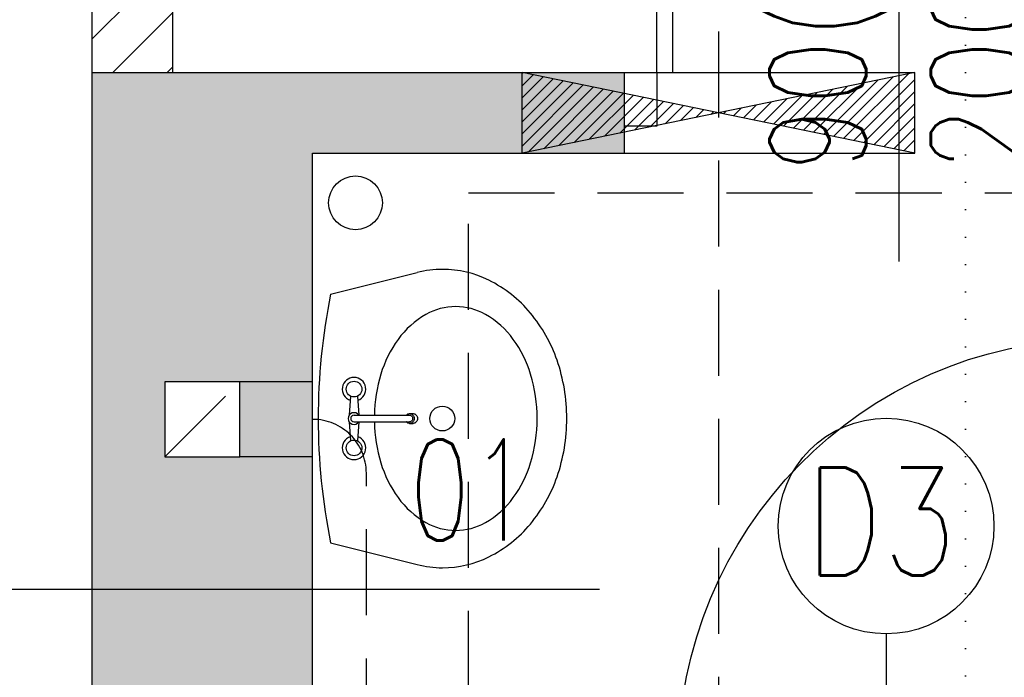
# Model space of a CAD drawing. Header units: millimetres. Extents: x 31969 to 285678, y -69766 to -1123.
# Tile 28 of 102: x 141973 to 142156, y -10473 to -10350. Entities that reach past the tile are written whole.
import ezdxf
from ezdxf.lldxf.tags import DXFTag

# ---------------------------------------------------------------- set-up
doc = ezdxf.new("R2010")
doc.units = ezdxf.units.MM
doc.linetypes.add('DOT', pattern=[0.25, 0, -0.25])
doc.linetypes.add('KRE_16_8', pattern=[24, 16, -8])
for name, color, linetype in [('a- wentylacja Łukasza 2', 118, 'Continuous'), ('a-opis 1', 3, 'Continuous'), ('a-opis 3', 15, 'Continuous'), ('a-opis stolarki 1', 3, 'Continuous'), ('a-opis stolarki 2', 1, 'Continuous'), ('a-opis technologii 2', 12, 'Continuous'), ('a-przekrój 1', 3, 'Continuous'), ('a-przekrój 2', 251, 'Continuous'), ('a-stolarka drzwiowa', 3, 'Continuous'), ('a-szraf', 252, 'Continuous'), ('a-wentylacja', 3, 'Continuous'), ('a-wyposażenie', 84, 'Continuous'), ('a-ściany działowe projektowane', 5, 'Continuous'), ('a-ściany istniejące murowane', 6, 'Continuous')]:
    doc.layers.add(name, color=color, linetype=linetype)
doc.styles.add('RS01507', font='romans.shx', dxfattribs={"width": 0.7, "height": 0.15})
doc.styles.add('WYMIAR', font='romans.shx', dxfattribs={"width": 0.8})
tags = doc.linetypes.add('DASHED', pattern=[0.75, 0.5, -0.25]).pattern_tags.tags
tags[6:7] = [DXFTag(74, 4), DXFTag(75, 0), DXFTag(340, '0'), DXFTag(46, 1.0), DXFTag(50, 0.0), DXFTag(44, 0.0), DXFTag(45, 0.0)]
tags[4:5] = [DXFTag(74, 4), DXFTag(75, 0), DXFTag(340, '0'), DXFTag(46, 1.0), DXFTag(50, 0.0), DXFTag(44, 0.0), DXFTag(45, 0.0)]

# ---------------------------------------------------------------- blocks, each defined once
blk = doc.blocks.new('A$C742963B9')
at = {"layer": 'a-stolarka drzwiowa'}
for p, q in [((6, 88.49), (0, 88.49)), ((6, 78.49), (6, 88.49)), ((86, 78.49), (86, 88.49)), ((86, 88.49), (92, 88.49)), ((0, 78.49), (6, 78.49)), ((86, 78.49), (83, 78.49)), ((83, 78.49), (83, 0)), ((92, 78.49), (86, 78.49)), ((86, 78.49), (86, 0)), ((83, 0), (86, 0))]:
    blk.add_line(p, q, dxfattribs=at)
at = {"layer": 'a-stolarka drzwiowa', "linetype": 'DASHED', "lineweight": 25, "ltscale": 20}
blk.add_arc((84.5, 78.49), 78.5, 180, 268.9051, dxfattribs=at)
blk = doc.blocks.new('A$C42BE72CD')
at = {"layer": 'a-stolarka drzwiowa'}
for p, q in [((6, 99.95), (0, 99.95)), ((6, 89.95), (6, 99.95)), ((96, 89.95), (96, 99.95)), ((96, 99.95), (102, 99.95)), ((0, 89.95), (6, 89.95)), ((6, 89.95), (9, 89.95)), ((6, 89.95), (6, 0)), ((9, 89.95), (9, 0)), ((102, 89.95), (96, 89.95)), ((9, 0), (6, 0))]:
    blk.add_line(p, q, dxfattribs=at)
at = {"layer": 'a-stolarka drzwiowa', "linetype": 'DASHED', "lineweight": 25, "ltscale": 20}
blk.add_arc((6, 89.95), 90, 271.9102, 0, dxfattribs=at)

msp = doc.modelspace()

# ---------------------------------------------------------------- hatches: boundary and pattern name
at = {"layer": 'a- wentylacja Łukasza 2'}
h = msp.add_hatch(dxfattribs=at)
h.set_pattern_fill('LINE', color=256, scale=0.5, angle=45)
h.paths.add_polyline_path([(142139.06, -10360.1), (142102.56, -10367.6), (142139.06, -10375.1)])
h.paths.add_polyline_path([(142102.56, -10367.6), (142066.06, -10360.1), (142066.06, -10375.1)])
at = {"layer": 'a-przekrój 2', "ltscale": 0.1}
h = msp.add_hatch(dxfattribs=at)
h.set_pattern_fill('LINE', color=256, scale=2.25, angle=45)
h.paths.add_polyline_path([(142266.07, -10375.1), (142266.07, -10360.1), (142236.07, -10360.1), (142236.07, -10375.1)])
h.paths.add_polyline_path([(142181.07, -10500.1), (142191.07, -10500.1), (142191.07, -10488.1), (142181.07, -10488.1)])
h.paths.add_polyline_path([(142089.07, -10500.1), (142089.07, -10488.1), (142027.07, -10488.1), (142027.07, -10500.1)])
h.paths.add_polyline_path([(142001.07, -10503.1), (141986.07, -10503.1), (141986.07, -10593.1), (142001.07, -10593.1)])
h.paths.add_polyline_path([(142001.07, -10313.1), (141986.07, -10313.1), (141986.07, -10360.1), (142001.07, -10360.1)])
at = {"layer": 'a-szraf', "ltscale": 0.9}
h = msp.add_hatch(color=254, dxfattribs=at)
h.dxf.hatch_style = 1
h.paths.add_polyline_path([(143596.07, -10385.1), (143596.07, -10361.1), (143596.07, -10351.1), (143541.07, -10351.1), (143541.07, -10360.1), (143246.07, -10360.1), (143246.07, -10402.1), (143256.07, -10402.1), (143256.07, -10416.1), (143266.07, -10416.1), (143266.07, -10402.1), (143541.07, -10402.1), (143555.07, -10402.1), (143555.07, -10619.1), (142992.53, -10619.1), (142992.53, -10660.1), (143017.07, -10660.1), (143017.07, -11255.1), (143386.07, -11255.1), (143386.07, -11247.1), (143386.07, -11231.1), (143041.07, -11231.1), (143041.07, -10687.1), (143556.07, -10687.1), (143556.07, -11231.1), (143536.07, -11231.1), (143536.07, -11255.1), (143580.07, -11255.1), (143580.07, -10660.1), (143596.07, -10660.1)])
h.paths.add_polyline_path([(143611.07, -10385.1), (143596.07, -10385.1), (143596.07, -10660.1), (143580.07, -10660.1), (143580.07, -11255.1), (143536.07, -11255.1), (143536.07, -11271.1), (143596.07, -11271.1), (143596.07, -10675.1), (143611.07, -10675.1)])
h.paths.add_polyline_path([(143611.07, -10351.1), (143596.07, -10351.1), (143596.07, -10361.1), (143611.07, -10361.1)])
h.paths.add_polyline_path([(143017.07, -10660.1), (142992.53, -10660.1), (142992.53, -10675.1), (143001.07, -10675.1), (143001.07, -11271.1), (143386.07, -11271.1), (143386.07, -11255.1), (143017.07, -11255.1)])
h.paths.add_polyline_path([(143259.07, -11056.1), (143216.07, -11056.1), (143216.07, -10862.1), (143381.07, -10862.1), (143381.07, -11056.1), (143377.07, -11056.1), (143377.07, -11076.1), (143401.07, -11076.1), (143401.07, -10842.1), (143196.07, -10842.1), (143196.07, -11076.1), (143259.07, -11076.1)], flags=17)
h.paths.add_polyline_path([(143208.07, -11076.1), (143196.07, -11076.1), (143196.07, -11111.1), (143208.07, -11111.1)], flags=17)
h.paths.add_polyline_path([(143208.07, -11221.1), (143196.07, -11221.1), (143196.07, -11231.1), (143208.07, -11231.1)], flags=17)
h.paths.add_polyline_path([(142951.03, -10660.1), (142831.07, -10660.1), (142831.07, -10675.1), (142946.61, -10675.1), (142951.03, -10668.95)])
h.paths.add_polyline_path([(142951.03, -10619.1), (142921.07, -10619.1), (142921.07, -10605.1), (142921.07, -10524.1), (142879.07, -10524.1), (142879.07, -10605.1), (142831.07, -10605.1), (142831.07, -10660.1), (142951.03, -10660.1)])
h.paths.add_polyline_path([(142951.03, -10605.1), (142921.07, -10605.1), (142921.07, -10619.1), (142951.03, -10619.1)], flags=17)
h.paths.add_polyline_path([(142971.78, -10605.1), (142951.03, -10605.1), (142959.33, -10619.1), (142971.78, -10619.1)])
h.paths.add_polyline_path([(142951.03, -10605.1), (142951.03, -10619.1), (142959.33, -10619.1)], flags=17)
h.paths.add_polyline_path([(142992.53, -10605.1), (142971.78, -10605.1), (142971.78, -10619.1), (142984.23, -10619.1)])
h.paths.add_polyline_path([(142992.53, -10605.1), (142984.23, -10619.1), (142992.53, -10619.1)], flags=17)
h.paths.add_polyline_path([(142992.53, -10619.1), (142984.23, -10619.1), (142971.78, -10640.1), (142983.64, -10660.1), (142992.53, -10660.1)])
h.paths.add_polyline_path([(142959.33, -10619.1), (142951.03, -10619.1), (142951.03, -10660.1), (142957.4, -10660.1), (142971.78, -10640.1)])
h.paths.add_polyline_path([(142971.78, -10619.1), (142959.33, -10619.1), (142971.78, -10640.1)], flags=17)
h.paths.add_polyline_path([(142984.23, -10619.1), (142971.78, -10619.1), (142971.78, -10640.1)], flags=17)
h.paths.add_polyline_path([(142971.78, -10640.1), (142959.92, -10660.1), (142971.78, -10660.1)], flags=16)
h.paths.add_polyline_path([(142971.78, -10640.1), (142971.78, -10660.1), (142983.64, -10660.1)], flags=17)
h.paths.add_polyline_path([(142983.64, -10660.1), (142971.78, -10660.1), (142971.78, -10675.1), (142992.53, -10675.1)])
h.paths.add_polyline_path([(142971.78, -10660.1), (142959.92, -10660.1), (142951.03, -10675.1), (142971.78, -10675.1)])
h.paths.add_polyline_path([(142992.53, -10660.1), (142983.64, -10660.1), (142992.53, -10675.1)], flags=17)
h.paths.add_polyline_path([(142959.92, -10660.1), (142957.4, -10660.1), (142951.03, -10668.95), (142951.03, -10675.1)], flags=17)
h.paths.add_polyline_path([(142957.4, -10660.1), (142951.03, -10660.1), (142951.03, -10668.95)], flags=16)
h.paths.add_polyline_path([(142971.78, -10640.1), (142957.4, -10660.1), (142959.92, -10660.1)], flags=17)
h.paths.add_polyline_path([(142954.53, -10360.1), (142853.07, -10360.1), (142853.07, -10375.1), (142879.07, -10375.1), (142879.07, -10444.1), (142921.07, -10444.1), (142921.07, -10402.1), (142954.53, -10402.1)])
h.paths.add_polyline_path([(143127.56, -10360.1), (143036.07, -10360.1), (143036.07, -10375.1), (142989.03, -10375.1), (142989.03, -10402.1), (143127.56, -10402.1)])
h.paths.add_polyline_path([(143144.07, -10365.59), (143144.07, -10360.1), (143137.06, -10360.1), (143137.06, -10381.09)], flags=17)
h.paths.add_polyline_path([(143137.06, -10360.1), (143127.56, -10360.1), (143137.06, -10381.1), (143137.06, -10381.09)], flags=17)
h.paths.add_polyline_path([(143127.56, -10360.1), (143127.56, -10402.1), (143137.06, -10381.1)], flags=17)
h.paths.add_polyline_path([(143137.06, -10381.1), (143137.06, -10381.1), (143127.56, -10402.1), (143137.06, -10402.1)], flags=17)
h.paths.add_polyline_path([(143144.07, -10396.6), (143137.06, -10381.1), (143137.06, -10402.1), (143144.07, -10402.1)], flags=17)
h.paths.add_polyline_path([(143144.07, -10365.59), (143137.06, -10381.09), (143137.06, -10381.1), (143144.07, -10396.6)], flags=17)
h.paths.add_polyline_path([(142989.03, -10375.1), (142976.71, -10375.1), (142971.78, -10381.1), (142989.03, -10402.1)])
h.paths.add_polyline_path([(142976.71, -10375.1), (142971.78, -10375.1), (142971.78, -10381.1)], flags=17)
h.paths.add_polyline_path([(142971.78, -10375.1), (142966.85, -10375.1), (142971.78, -10381.1)], flags=17)
h.paths.add_polyline_path([(142966.85, -10375.1), (142966.07, -10375.1), (142966.07, -10374.15), (142954.53, -10360.1), (142954.53, -10402.1), (142971.78, -10381.1)])
h.paths.add_polyline_path([(142966.07, -10360.1), (142954.53, -10360.1), (142966.07, -10374.15)], flags=17)
h.paths.add_polyline_path([(142971.78, -10381.1), (142954.53, -10402.1), (142971.78, -10402.1)], flags=17)
h.paths.add_polyline_path([(142971.78, -10381.1), (142971.78, -10402.1), (142989.03, -10402.1)], flags=17)
h.paths.add_polyline_path([(142741.07, -10396.7), (142726.07, -10396.7), (142726.07, -10605.1), (142630.86, -10605.1), (142630.86, -10660.1), (142741.07, -10660.1), (142741.07, -10605.1)])
h.paths.add_polyline_path([(142741.07, -10660.1), (142630.86, -10660.1), (142630.86, -10675.1), (142741.07, -10675.1)])
h.paths.add_polyline_path([(142630.86, -10660.1), (142613.07, -10660.1), (142613.07, -10675.1), (142630.86, -10675.1)])
h.paths.add_polyline_path([(142630.86, -10605.1), (142613.07, -10605.1), (142613.07, -10660.1), (142630.86, -10660.1)])
h.paths.add_polyline_path([(142751.07, -10360.1), (142726.07, -10360.1), (142726.07, -10375.1), (142726.07, -10383.7), (142741.07, -10383.7), (142741.07, -10375.1), (142751.07, -10375.1)])
h.paths.add_polyline_path([(142741.07, -10383.7), (142733.57, -10390.2), (142741.07, -10390.2)])
h.paths.add_polyline_path([(142726.07, -10383.7), (142726.07, -10390.2), (142733.57, -10390.2)])
h.paths.add_polyline_path([(142741.07, -10383.7), (142726.07, -10383.7), (142733.57, -10390.2)])
h.paths.add_polyline_path([(142733.57, -10390.2), (142726.07, -10396.7), (142741.07, -10396.7)])
h.paths.add_polyline_path([(142733.57, -10390.2), (142726.07, -10390.2), (142726.07, -10396.7)], flags=17)
h.paths.add_polyline_path([(142741.07, -10390.2), (142733.57, -10390.2), (142741.07, -10396.7)], flags=17)
h.paths.add_polyline_path([(142523.07, -10660.1), (142376.07, -10660.1), (142376.07, -10675.1), (142523.07, -10675.1)])
h.paths.add_polyline_path([(142523.07, -10605.1), (142376.07, -10605.1), (142376.07, -10660.1), (142523.07, -10660.1)])
h.paths.add_polyline_path([(142286.07, -10605.1), (142206.07, -10605.1), (142206.07, -10388.99), (142191.07, -10388.99), (142191.07, -10605.1), (142158.07, -10605.1), (142158.07, -10660.1), (142286.07, -10660.1)])
h.paths.add_polyline_path([(142286.07, -10660.1), (142158.07, -10660.1), (142158.07, -10675.1), (142286.07, -10675.1)])
h.paths.add_polyline_path([(142068.07, -10660.1), (141971.07, -10660.1), (141971.07, -10675.1), (142068.07, -10675.1)])
h.paths.add_polyline_path([(142068.07, -10605.1), (142001.07, -10605.1), (142001.07, -10593.1), (141986.07, -10593.1), (141986.07, -10605.1), (141971.07, -10605.1), (141971.07, -10660.1), (142068.07, -10660.1)])
h.paths.add_polyline_path([(142027.07, -10456.2), (141986.07, -10456.2), (141986.07, -10503.1), (142027.07, -10503.1)])
h.paths.add_polyline_path([(142027.07, -10431.6), (142013.57, -10431.6), (141999.57, -10431.6), (141999.57, -10417.6), (142013.57, -10417.6), (142027.07, -10417.6), (142027.07, -10375.1), (142066.06, -10375.1), (142066.06, -10360.1), (141986.07, -10360.1), (141986.07, -10456.2), (142027.07, -10456.2)])
h.paths.add_polyline_path([(142027.07, -10417.6), (142013.57, -10417.6), (142013.57, -10431.6), (142027.07, -10431.6)], flags=17)
h.paths.add_polyline_path([(142085.07, -10360.1), (142066.06, -10360.1), (142085.07, -10364)], flags=17)
h.paths.add_polyline_path([(142085.07, -10364), (142066.06, -10360.1), (142066.06, -10375.1), (142085.07, -10371.19)])
h.paths.add_polyline_path([(142085.07, -10371.19), (142066.06, -10375.1), (142085.07, -10375.1)], flags=17)
h.paths.add_polyline_path([(142486.07, -10375.1), (142634.07, -10375.1), (142634.07, -10360.1), (142368.07, -10360.1), (142368.07, -10375.1), (142446.07, -10375.1), (142446.07, -10500.1), (142486.07, -10500.1)])
h.paths.add_polyline_path([(142236.07, -10360.1), (142187.07, -10360.1), (142187.07, -10375.1), (142191.07, -10375.1), (142191.07, -10375.99), (142206.07, -10375.99), (142206.07, -10375.1), (142236.07, -10375.1)])
h.paths.add_polyline_path([(142206.07, -10375.99), (142191.07, -10375.99), (142198.57, -10382.49)])
h.paths.add_polyline_path([(142191.07, -10375.99), (142191.07, -10382.49), (142198.57, -10382.49)], flags=17)
h.paths.add_polyline_path([(142206.07, -10375.99), (142198.57, -10382.49), (142206.07, -10382.49)], flags=17)
h.paths.add_polyline_path([(142206.07, -10382.49), (142198.57, -10382.49), (142206.07, -10388.99)])
h.paths.add_polyline_path([(142198.57, -10382.49), (142191.07, -10388.99), (142206.07, -10388.99)])
h.paths.add_polyline_path([(142198.57, -10382.49), (142191.07, -10382.49), (142191.07, -10388.99)])

# ---------------------------------------------------------------- linework, layer by layer
at = {"layer": 'a- wentylacja Łukasza 2', "linetype": 'KRE_16_8'}
for p, q in [((142102.56, -10352.49), (142102.56, -10481.25)), ((142056.07, -10500.22), (142056.07, -10382.49)), ((142056.07, -10382.49), (142425.65, -10382.49)), ((142037.07, -10557.04), (142037.07, -10434.6))]:
    msp.add_line(p, q, dxfattribs=at)
at = {"layer": 'a- wentylacja Łukasza 2'}
for p, q in [((142139.06, -10360.1), (142066.06, -10375.1)), ((142066.06, -10375.1), (142066.06, -10360.1)), ((142139.06, -10375.1), (142066.06, -10360.1)), ((142085.07, -10360.1), (142139.06, -10360.1)), ((142139.06, -10375.1), (142139.06, -10360.1)), ((142085.07, -10375.1), (142139.06, -10375.1))]:
    msp.add_line(p, q, dxfattribs=at)
at = {"layer": 'a- wentylacja Łukasza 2', "linetype": 'KRE_16_8'}
msp.add_arc((142027.07, -10434.6), 10, 0, 90, dxfattribs=at)
at = {"layer": 'a-opis 1', "linetype": 'DOT', "ltscale": 20}
msp.add_line((142148.48, -9498.2), (142148.5, -10504.8), dxfattribs=at)
at = {"layer": 'a-opis 3'}
msp.add_line((141951.83, -10456.2), (142080.41, -10456.2), dxfattribs=at)
at = {"layer": 'a-opis stolarki 1'}
for p, q in [((142136.07, -10330.58), (142136.07, -10395.25)), ((142133.73, -10464.49), (142133.73, -10523.11))]:
    msp.add_line(p, q, dxfattribs=at)
at = {"layer": 'a-opis stolarki 2'}
msp.add_circle((142133.73, -10444.44), 20.05, dxfattribs=at)
at = {"layer": 'a-przekrój 1', "ltscale": 100}
msp.add_circle((142035.06, -10384.35), 5, dxfattribs=at)
at = {"layer": 'a-wentylacja', "linetype": 'KRE_16_8'}
for p, q in [((141999.57, -10431.6), (142013.57, -10417.6)), ((142027.07, -10417.6), (142013.57, -10417.6)), ((142027.07, -10431.6), (142013.57, -10431.6))]:
    msp.add_line(p, q, dxfattribs=at)
msp.add_lwpolyline([(141999.57, -10431.6), (142013.57, -10431.6), (142013.57, -10417.6), (141999.57, -10417.6)], close=True, dxfattribs=at)
at = {"layer": 'a-wyposażenie'}
for p, q in [((142030.43, -10401.33), (142046.52, -10397.29)), ((142034.14, -10420.29), (142033.88, -10423.83)), ((142035.41, -10420.29), (142035.68, -10423.83)), ((142034.78, -10423.83), (142045.12, -10423.83)), ((142045.12, -10423.54), (142045.76, -10423.54)), ((142033.88, -10425.06), (142034.14, -10428.6)), ((142034.78, -10425.06), (142045.12, -10425.06)), ((142035.68, -10425.06), (142035.41, -10428.6)), ((142045.12, -10425.36), (142045.76, -10425.36)), ((142030.43, -10447.56), (142046.52, -10451.6))]:
    msp.add_line(p, q, dxfattribs=at)
for points in [[(142051.24, -10452.19, 0.115836), (142059.86, -10450.16, 0.104065), (142067.58, -10444.06, 0.09084), (142072.54, -10435.28, 0.083285), (142074.35, -10424.45, 0.083285), (142072.54, -10413.61, 0.09084), (142067.58, -10404.83, 0.104065), (142059.86, -10398.73, 0.115836), (142051.24, -10396.71, 0.061594), (142046.52, -10397.29, 0.104065)], [(142038.56, -10425.06, 0.067885), (142039.76, -10432.67, 0.084294), (142042.98, -10439.16, 0.106458), (142048.16, -10443.79, 0.130058), (142053.69, -10445.25, 0.130058), (142059.22, -10443.79, 0.106458), (142064.4, -10439.16, 0.084294), (142067.63, -10432.67, 0.073345), (142068.84, -10424.45, 0.073345), (142067.63, -10416.22, 0.084294), (142064.4, -10409.73, 0.106458), (142059.22, -10405.1, 0.130058), (142053.69, -10403.64, 0.130058), (142048.16, -10405.1, 0.106458), (142042.98, -10409.73, 0.084294), (142039.76, -10416.22, 0.067885), (142038.56, -10423.83, 0.067885)], [(142044.49, -10423.83, -0.009141), (142044.52, -10423.8, -0.100796), (142044.8, -10423.6, -0.104546), (142045.12, -10423.54, -0.104546), (142045.44, -10423.6, -0.100796), (142045.72, -10423.8, -0.095911), (142045.9, -10424.09, -0.09272), (142045.97, -10424.45, -0.09272), (142045.9, -10424.8, -0.095911), (142045.72, -10425.09, -0.100796), (142045.44, -10425.29, -0.104546), (142045.12, -10425.36, -0.104546), (142044.8, -10425.29, -0.100796), (142044.52, -10425.09, -0.009141), (142044.49, -10425.06, -0.09272)], [(142045.12, -10423.83, -0.104546), (142045.32, -10423.87, -0.100796), (142045.51, -10424, -0.095911), (142045.63, -10424.2, -0.09272), (142045.68, -10424.45, -0.09272), (142045.63, -10424.69, -0.095911), (142045.51, -10424.89, -0.100796), (142045.32, -10425.02, -0.104546), (142045.12, -10425.06, -0.104546)], [(142045.76, -10423.54, -0.104546), (142046.08, -10423.6, -0.100796), (142046.36, -10423.8, -0.095911), (142046.55, -10424.09, -0.09272), (142046.61, -10424.45, -0.09272), (142046.55, -10424.8, -0.095911), (142046.36, -10425.09, -0.100796), (142046.08, -10425.29, -0.104546), (142045.76, -10425.36, -0.104546)], [(142046.52, -10451.6, 0.061594), (142051.24, -10452.19, 0.115836)]]:
    msp.add_lwpolyline(points, format="xyb", dxfattribs=at)
for centre, radius in [((142034.78, -10418.98), 1.46), ((142051.19, -10424.45), 2.31), ((142034.78, -10429.91), 1.46)]:
    msp.add_circle(centre, radius, dxfattribs=at)
for centre, radius, start, end in [((142144.86, -10424.45), 116.74, 168.5788, 191.4212), ((142034.78, -10418.98), 2.18, 288.4795, 251.5205), ((142034.78, -10424.45), 1.09, 34.5181, 325.4819), ((142034.78, -10424.45), 0.619, 90, 270), ((142034.78, -10429.91), 2.18, 108.4795, 71.5205)]:
    msp.add_arc(centre, radius, start, end, dxfattribs=at)
at = {"layer": 'a-ściany działowe projektowane', "ltscale": 20}
for p, q in [((141986.07, -10360.1), (141986.07, -10313.1)), ((142001.07, -10360.1), (142001.07, -10313.1))]:
    msp.add_line(p, q, dxfattribs=at)
at = {"layer": 'a-ściany istniejące murowane'}
for p, q in [((141986.07, -10360.1), (142085.07, -10360.1)), ((141986.07, -10503.1), (141986.07, -10360.1)), ((142085.07, -10375.1), (142085.07, -10360.1)), ((142027.07, -10375.1), (142085.07, -10375.1)), ((142027.07, -10503.1), (142027.07, -10375.1))]:
    msp.add_line(p, q, dxfattribs=at)

# ---------------------------------------------------------------- block references
at = {"layer": 'a-stolarka drzwiowa', "ltscale": 100, "xscale": -1, "rotation": 180}
for name, p in [('A$C42BE72CD', (142085.07, -10270.15)), ('A$C742963B9', (142089.07, -10409.61))]:
    msp.add_blockref(name, p, dxfattribs=at)

# ---------------------------------------------------------------- texts
at = {"layer": 'a-opis stolarki 1', "insert": (142160.05, -10378.65), "char_height": 18, "width": 35.8438, "attachment_point": 7, "rotation": 90, "style": 'WYMIAR'}
msp.add_mtext('{\\W0.995659; }\\P90(P)\\P200', dxfattribs=at)
at = {"layer": 'a-opis stolarki 2', "insert": (142146.82, -10453.62), "char_height": 20.047, "width": 23.6587, "attachment_point": 9, "style": 'WYMIAR'}
msp.add_mtext('D3', dxfattribs=at)
at = {"layer": 'a-opis technologii 2', "ltscale": 40, "style": 'RS01507', "width": 0.7}
msp.add_text('01', height=18.813, dxfattribs=at).set_placement((142045.1, -10447.14))

doc.saveas('drawing.dxf')
